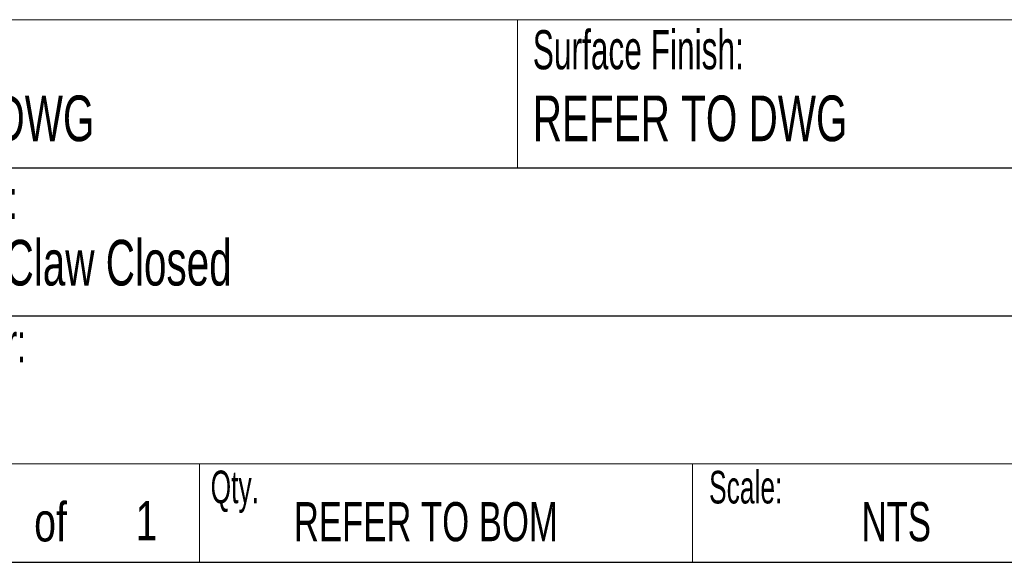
# Model space of a CAD drawing. Header units: millimetres. Extents: x 50 to 2915, y 50 to 2050.
# Tile 26 of 48: x 1990 to 2389, y 50 to 271. Entities that reach past the tile are written whole.
import ezdxf

# ---------------------------------------------------------------- set-up
doc = ezdxf.new("R2010")
doc.units = ezdxf.units.MM
doc.header["$LTSCALE"] = 10
doc.layers.add('DIM', color=7, linetype='Continuous')
doc.layers.add('FORMAT', color=7, linetype='Continuous')
doc.styles.add('SLDTEXTSTYLE0', font='TXT', dxfattribs={"width": 0.663})
doc.styles.add('SLDTEXTSTYLE1', font='TXT', dxfattribs={"width": 0.605})
doc.styles.add('SLDTEXTSTYLE2', font='TXT', dxfattribs={"width": 0.75})

msp = doc.modelspace()

# ---------------------------------------------------------------- linework, layer by layer
at = {"color": 7, "linetype": 'Continuous', "lineweight": 0}
for p, q in [((2912.557, 270.486), (1884.325, 270.486)), ((2191.651, 270.598), (2191.651, 210.486)), ((1884.325, 90.486), (2912.557, 90.486)), ((2062.557, 90.486), (2062.557, 50.598)), ((2262.557, 90.373), (2262.557, 50.486))]:
    msp.add_line(p, q, dxfattribs=at)
at = {"color": 7, "linetype": 'Continuous', "lineweight": 30}
msp.add_line((50, 50.486), (2912.557, 50.486), dxfattribs=at)
at = {"layer": 'FORMAT'}
for p, q in [((1884.325, 210.486), (2912.557, 210.486)), ((1884.325, 150.486), (2912.557, 150.486)), ((1088.303, 50.486), (2912.557, 50.486))]:
    msp.add_line(p, q, dxfattribs=at)

# ---------------------------------------------------------------- texts
at = {"color": 7, "linetype": 'Continuous', "lineweight": 0, "attachment_point": 1}
for s, insert, char_height, style in [('REFER TO DWG', (1892.207, 239.836), 18.52083, 'SLDTEXTSTYLE0'), ('Part Description:', (1893.807, 205.586), 15.875, 'SLDTEXTSTYLE1'), ('Drawing Number:', (1892.207, 147.494), 15.875, 'SLDTEXTSTYLE1'), ('of', (1995.451, 74.819), 15.875, 'SLDTEXTSTYLE2'), ('1', (2036.598, 75.303), 15.875, 'SLDTEXTSTYLE2')]:
    msp.add_mtext(s, dxfattribs=dict(at, insert=insert, char_height=char_height, style=style))
at = {"layer": 'DIM', "attachment_point": 1}
for s, insert, char_height, style in [('Surface Finish:', (2197.801, 266.359), 15.875, 'SLDTEXTSTYLE1'), ('REFER TO DWG', (2197.801, 239.836), 18.52083, 'SLDTEXTSTYLE0'), ('FlexGripper-Claw Closed', (1892.207, 181.287), 18.52083, 'SLDTEXTSTYLE0'), ('Qty.', (2067.066, 87.689), 13.2292, 'SLDTEXTSTYLE1'), ('Scale:', (2269.337, 87.576), 13.2292, 'SLDTEXTSTYLE1'), ('REFER TO BOM', (2100.834, 74.908), 15.875, 'SLDTEXTSTYLE0'), ('NTS', (2331.242, 74.908), 15.875, 'SLDTEXTSTYLE0')]:
    msp.add_mtext(s, dxfattribs=dict(at, insert=insert, char_height=char_height, style=style))

doc.saveas('drawing.dxf')
